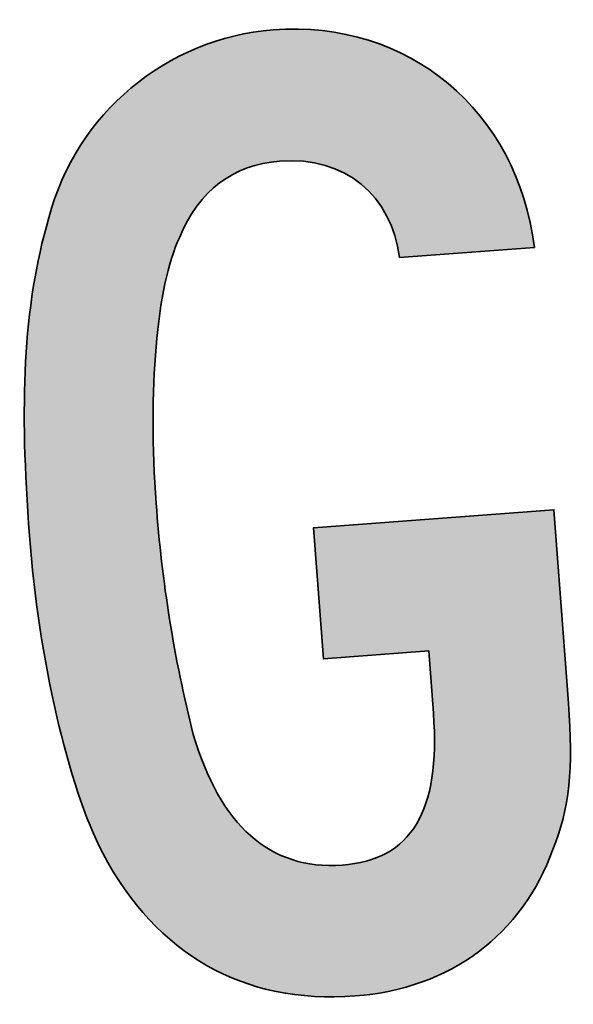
# Model space of a CAD drawing. Header units: millimetres. Extents: x 573132 to 957048, y 21042 to 318066.
# Tile 38 of 256: x 818489 to 818608, y 168447 to 168659. Entities that reach past the tile are written whole.
import ezdxf

# ---------------------------------------------------------------- set-up
doc = ezdxf.new("R2010")
doc.units = ezdxf.units.MM
doc.header["$LTSCALE"] = 2000
doc.layers.add('EV points', color=7, linetype='Continuous')

# ---------------------------------------------------------------- blocks, each defined once
blk = doc.blocks.new('elev17189.1')
at = {"true_color": 0xffffff}
h = blk.add_hatch(color=7, dxfattribs=at)
h.dxf.hatch_style = 1
edge = h.paths.add_edge_path()
edge.add_line((8.087658, 3.952659), (7.316028, 3.952659))
edge.add_line((7.316028, 3.952659), (7.316028, 3.531549))
edge.add_line((7.316028, 3.531549), (7.654248, 3.531549))
edge.add_line((7.654248, 3.531549), (7.654248, 3.331569))
edge.add_spline(control_points=[(7.654248, 3.331569), (7.654248, 3.015819), (7.548558, 2.868429), (7.326558, 2.868429)], knot_values=[0, 0, 0, 0, 1, 1, 1, 1], degree=3, periodic=0)
edge.add_spline(control_points=[(7.326558, 2.868429), (7.093998, 2.868429), (6.946038, 3.026349), (6.882558, 3.321069)], knot_values=[0, 0, 0, 0, 1, 1, 1, 1], degree=3, periodic=0)
edge.add_arc((11.100941, 4.055234), 4.281793, 179.82344, 189.872843, ccw=False)
edge.add_spline(control_points=[(6.819168, 4.068429), (6.819168, 4.426299), (6.872058, 4.763169), (6.956598, 4.910499)], knot_values=[0, 0, 0, 0, 1, 1, 1, 1], degree=3, periodic=0)
edge.add_spline(control_points=[(6.956598, 4.910499), (7.030548, 5.057889), (7.146858, 5.131569), (7.294848, 5.131569)], knot_values=[0, 0, 0, 0, 1, 1, 1, 1], degree=3, periodic=0)
edge.add_spline(control_points=[(7.294848, 5.131569), (7.506228, 5.131569), (7.643688, 4.994739), (7.654218, 4.794729)], knot_values=[0, 0, 0, 0, 1, 1, 1, 1], degree=3, periodic=0)
edge.add_line((7.654218, 4.794729), (8.087598, 4.794729))
edge.add_spline(control_points=[(8.087598, 4.794729), (8.066478, 5.236869), (7.738788, 5.552649), (7.305378, 5.552649)], knot_values=[0, 0, 0, 0, 1, 1, 1, 1], degree=3, periodic=0)
edge.add_arc((7.310625, 4.742573), 0.810093, 90.371096, 161.335696)
edge.add_spline(control_points=[(6.544308, 5.005269), (6.438618, 4.721049), (6.406878, 4.415769), (6.406878, 3.994749)], knot_values=[0, 0, 0, 0, 1, 1, 1, 1], degree=3, periodic=0)
edge.add_spline(control_points=[(6.406878, 3.994749), (6.406878, 3.605229), (6.470298, 3.184149), (6.565458, 2.963139)], knot_values=[0, 0, 0, 0, 1, 1, 1, 1], degree=3, periodic=0)
edge.add_spline(control_points=[(6.565458, 2.963139), (6.713478, 2.626299), (6.977718, 2.447349), (7.337148, 2.447349)], knot_values=[0, 0, 0, 0, 1, 1, 1, 1], degree=3, periodic=0)
edge.add_spline(control_points=[(7.337148, 2.447349), (7.643688, 2.447349), (7.886778, 2.605269), (8.003058, 2.868399)], knot_values=[0, 0, 0, 0, 1, 1, 1, 1], degree=3, periodic=0)
edge.add_spline(control_points=[(8.003058, 2.868399), (8.066478, 2.994699), (8.087598, 3.121059), (8.087658, 3.331569)], knot_values=[0, 0, 0, 0, 1, 1, 1, 1], degree=3, periodic=0)
edge.add_line((8.087658, 3.331569), (8.087658, 3.952659))
at = {"color": 255, "lineweight": 35}
for points in [[(8.087598, 4.794729), (7.654218, 4.794729)], [(7.654248, 3.331569), (7.654248, 3.531549), (7.316028, 3.531549), (7.316028, 3.952659), (8.087658, 3.952659), (8.087658, 3.331569)]]:
    blk.add_lwpolyline(points, dxfattribs=at)
for centre, radius, start, end in [((7.310625, 4.742573), 0.810093, 90.371096, 161.078113), ((11.100941, 4.055234), 4.281793, 179.82344, 189.872843)]:
    blk.add_arc(centre, radius, start, end, dxfattribs=at)
for points in [[(7.305378, 5.552649), (7.738788, 5.552649), (8.066478, 5.236869), (8.087598, 4.794729)], [(7.294848, 5.131569), (7.146858, 5.131569), (7.030548, 5.057889), (6.956598, 4.910499)], [(7.654218, 4.794729), (7.643688, 4.994739), (7.506228, 5.131569), (7.294848, 5.131569)], [(6.406878, 3.994749), (6.406878, 4.415769), (6.438618, 4.721049), (6.544308, 5.005269)], [(6.956598, 4.910499), (6.872058, 4.763169), (6.819168, 4.426299), (6.819168, 4.068429)], [(6.565458, 2.963139), (6.470298, 3.184149), (6.406878, 3.605229), (6.406878, 3.994749)], [(6.882558, 3.321069), (6.946038, 3.026349), (7.093998, 2.868429), (7.326558, 2.868429)], [(7.326558, 2.868429), (7.548558, 2.868429), (7.654248, 3.015819), (7.654248, 3.331569)], [(8.087658, 3.331569), (8.087598, 3.121059), (8.066478, 2.994699), (8.003058, 2.868399)], [(7.337148, 2.447349), (6.977718, 2.447349), (6.713478, 2.626299), (6.565458, 2.963139)], [(8.003058, 2.868399), (7.886778, 2.605269), (7.643688, 2.447349), (7.337148, 2.447349)]]:
    blk.add_open_spline(points, degree=3, dxfattribs=at)

msp = doc.modelspace()

# ---------------------------------------------------------------- block references
at = {"layer": 'EV points', "xscale": 67.08863045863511, "yscale": 67.08863045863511, "zscale": 67.08863045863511, "rotation": 4.265107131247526}
msp.add_blockref('elev17189.1', (818082.24, 168248.8), dxfattribs=at)

doc.saveas('drawing.dxf')
